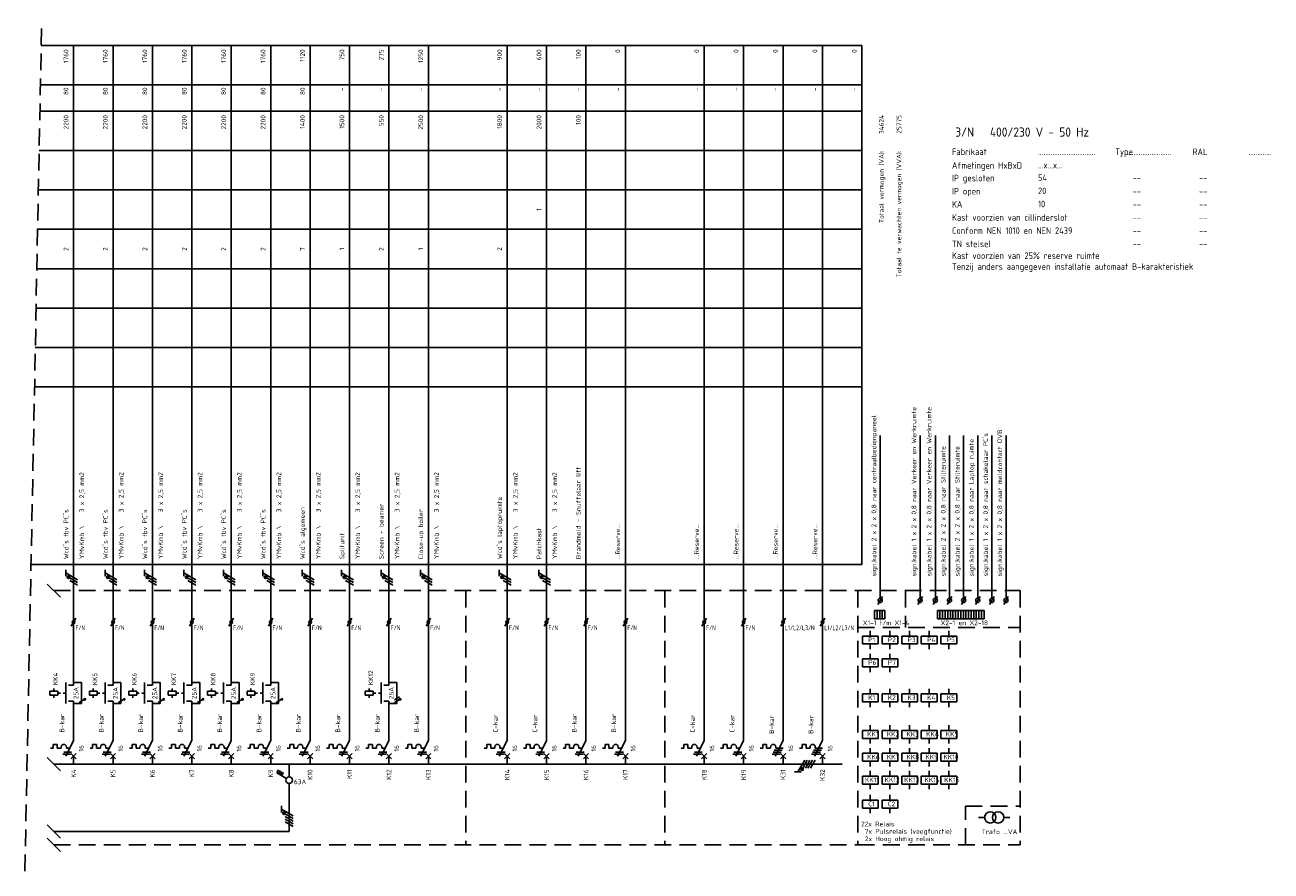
# Model space of a CAD drawing. Extents: x -1224 to 18134, y -20786 to 3554.
# Tile 53 of 88: x 5677 to 6151, y 43 to 365. Entities that reach past the tile are written whole.
import ezdxf
from ezdxf.enums import TextEntityAlignment as Align

# ---------------------------------------------------------------- set-up
doc = ezdxf.new("R2010")
doc.units = 0
doc.linetypes.add('HIDDEN', pattern=[9.525, 6.35, -3.175])
doc.linetypes.add('STABI11', pattern=[2, 1, -1])
doc.layers.get('0').update_dxf_attribs({"linetype": 'CONTINUOUS'})
for name, color, linetype in [('BL$2----', 7, 'CONTINUOUS'), ('E-tekst', 2, 'CONTINUOUS'), ('EL$1----', 3, 'CONTINUOUS'), ('EL$1----_-1LK-A1', 3, 'CONTINUOUS'), ('EL$1----_1LK-A08', 3, 'CONTINUOUS'), ('EL$1----_2LK-A02', 3, 'CONTINUOUS'), ('EL$1----_2LK-A03', 3, 'CONTINUOUS'), ('EL$1----_2LK-A04', 3, 'CONTINUOUS'), ('EL$1----_2LK-A05', 3, 'CONTINUOUS'), ('EL$1----_2LK-A06', 3, 'CONTINUOUS'), ('EL$1----_2LK-A07', 3, 'CONTINUOUS'), ('EL$1----_BGLK-A02', 3, 'CONTINUOUS'), ('EL$1----_BGLK-A04', 3, 'CONTINUOUS'), ('EL$1----_BGLK-A05', 3, 'CONTINUOUS'), ('EL$1----_BGLK-A2', 3, 'CONTINUOUS'), ('EM6150--_MATEN', 2, 'CONTINUOUS'), ('kast', 1, 'CONTINUOUS')]:
    doc.layers.add(name, color=color, linetype=linetype)
doc.styles.add('2_5', font='ISO.shx', dxfattribs={"height": 2.5})
doc.styles.add('3_5', font='ISO.shx', dxfattribs={"height": 3.5})
doc.styles.add('BURO-018', font='ISO.shx', dxfattribs={"height": 1.8})
doc.styles.get("Standard").update_dxf_attribs({"font": 'iso.shx'})

# ---------------------------------------------------------------- blocks, each defined once
blk = doc.blocks.new('HL3')
at = {"color": 0, "linetype": 'Continuous'}
for p, q in [((-3, 6.98), (-3, 4.48)), ((-3, 5.73), (1.5, 3.13)), ((1.5, 2.13), (-1.5, 3.87)), ((1.5, 1.13), (-1.5, 2.87)), ((1.5, 0.13), (-1.5, 1.87)), ((1.5, -0.87), (-1.5, 0.87))]:
    blk.add_line(p, q, dxfattribs=at)
at = {"color": 0, "linetype": 'Continuous', "const_width": 0.5}
blk.add_lwpolyline([(-1.68, 4.12, 1), (-2.18, 4.12, 1)], format="xyb", close=True, dxfattribs=at)
at = {"color": 0, "linetype": 'Continuous'}
blk.add_circle((-1.93, 4.12), 0.5, dxfattribs=at)
blk = doc.blocks.new('L1')
at = {"color": 0, "linetype": 'Continuous'}
for p, q in [((-3, 73.98), (-3, 71.48)), ((-3, 72.73), (1.5, 70.13)), ((1.5, 69.13), (-1.5, 70.87)), ((1.5, 68.13), (-1.5, 69.87))]:
    blk.add_line(p, q, dxfattribs=at)
at = {"color": 0, "linetype": 'Continuous', "const_width": 0.5}
blk.add_lwpolyline([(-1.68, 71.12, 1), (-2.18, 71.12, 1)], format="xyb", close=True, dxfattribs=at)
at = {"color": 0, "linetype": 'Continuous'}
blk.add_circle((-1.93, 71.12), 0.5, dxfattribs=at)
blk = doc.blocks.new('00P')
at = {"color": 0, "linetype": 'Continuous'}
for p, q in [((0, 31), (3, 31)), ((3, 31), (3, 23)), ((3, 23), (0, 23))]:
    blk.add_line(p, q, dxfattribs=at)
blk = doc.blocks.new('B26')
at = {"color": 0, "linetype": 'Continuous'}
for p, q in [((0, 9), (0, 21)), ((-7.75, 6), (-8.75, 6)), ((-7.75, 7.5), (-7.75, 6)), ((-6.25, 7.5), (-7.75, 7.5)), ((-6.25, 6), (-6.25, 7.5)), ((-6.25, 6), (-4.75, 6)), ((-4.75, 6.5), (-4.75, 6)), ((0, 9), (-3, 3)), ((-2.75, 6.5), (-2.75, 6)), ((-2.75, 6), (-1.5, 6)), ((-4.125, 3.75), (-1.125, 3.75)), ((-3.75, 4.5), (-0.75, 4.5)), ((-1, 4), (1, 2)), ((-1, 2), (1, 4)), ((0, 0), (0, 3))]:
    blk.add_line(p, q, dxfattribs=at)
blk.add_arc((-3.75, 6.5), 1, 0, 180, dxfattribs=at)
at = {"color": 1, "style": 'BURO-018'}
blk.add_attdef('E_VRIJ1', (-3.548, 12), '', height=1.8, rotation=90, dxfattribs=at)
at = {"color": 1, "linetype": 'Continuous', "style": 'BURO-018'}
blk.add_attdef('E_IIA', text='', height=1.8, rotation=90, dxfattribs=at).set_placement((2, 6), align=Align.TOP_CENTER)
blk = doc.blocks.new('M2')
at = {"color": 0, "linetype": 'Continuous'}
for p, q in [((-7.5, 27.75), (-7.5, 28.75)), ((-3, 23), (-3, 31)), ((-2, 30), (0, 30)), ((0, 30), (0, 33)), ((-6, 27.75), (-9, 27.75)), ((-9, 27.75), (-9, 26.25)), ((-9, 26.25), (-6, 26.25)), ((-7.5, 26.25), (-7.5, 25.25)), ((-6, 26.25), (-6, 27.75)), ((-6, 27.25), (-6, 27.25)), ((-2, 24), (0, 24)), ((0, 21), (0, 24))]:
    blk.add_line(p, q, dxfattribs=at)
at = {"color": 0, "linetype": 'STABI11'}
blk.add_line((-6, 27), (-3, 27), dxfattribs=at)
at = {"color": 1, "linetype": 'Continuous', "style": 'BURO-018'}
blk.add_attdef('E_VRIJ1', (-6, 30), '', height=1.8, rotation=90, dxfattribs=at)
blk.add_attdef('E_IMS', text='', height=1.8, rotation=90, dxfattribs=at).set_placement((0, 27), align=Align.TOP_CENTER)
blk = doc.blocks.new('b1s')
at = {"color": 0, "linetype": 'Continuous'}
blk.add_line((0, 33), (0, 54), dxfattribs=at)
blk = doc.blocks.new('m1s')
at = {"color": 0, "linetype": 'Continuous'}
blk.add_line((0, 54), (0, 66), dxfattribs=at)
blk = doc.blocks.new('m1')
at = {"color": 0, "linetype": 'Continuous'}
blk.add_line((0, 21), (0, 33), dxfattribs=at)
blk = doc.blocks.new('B28')
at = {"color": 0, "linetype": 'Continuous'}
for p, q in [((0, 9), (0, 21)), ((-7.75, 6), (-8.75, 6)), ((-6.25, 7.5), (-7.75, 7.5)), ((-7.75, 7.5), (-7.75, 6)), ((-6.25, 6), (-6.25, 7.5)), ((-6.25, 6), (-4.75, 6)), ((-4.75, 6.5), (-4.75, 6)), ((-4.75, 6.5), (-4.75, 6)), ((-3.38, 5.25), (-0.38, 5.25)), ((0, 9), (-3, 3)), ((-2.75, 6.5), (-2.75, 6)), ((-2.75, 6), (0, 6)), ((-4.12, 3.75), (-1.12, 3.75)), ((-3.75, 4.5), (-0.75, 4.5)), ((-1, 4), (1, 2)), ((-1, 2), (1, 4)), ((0, 0), (0, 3))]:
    blk.add_line(p, q, dxfattribs=at)
blk.add_arc((-3.75, 6.5), 1, 0, 180, dxfattribs=at)
at = {"color": 1, "style": 'BURO-018'}
blk.add_attdef('E_VRIJ1', (-3.49, 11.47), '', height=1.8, rotation=90, dxfattribs=at)
at = {"color": 1, "linetype": 'Continuous', "style": 'BURO-018'}
blk.add_attdef('E_IIA', text='', height=1.8, rotation=90, dxfattribs=at).set_placement((2, 6), align=Align.TOP_CENTER)
blk = doc.blocks.new('0302A1_')
at = {"color": 0, "linetype": 'Continuous'}
blk.add_line((-0.87, -1.5), (0.87, 1.5), dxfattribs=at)
at = {"color": 0, "const_width": 0.5}
blk.add_lwpolyline([(-0.25, 0, 1), (0.25, 0, 1)], format="xyb", close=True, dxfattribs=at)
at = {"color": 0, "linetype": 'Continuous'}
blk.add_circle((0, 0), 0.5, dxfattribs=at)
blk = doc.blocks.new('1P')
at = {"color": 0, "linetype": 'Continuous'}
blk.add_line((1.5, 0.87), (-1.5, -0.87), dxfattribs=at)

msp = doc.modelspace()

# ---------------------------------------------------------------- linework, layer by layer
at = {"layer": 'BL$2----', "color": 3}
for p, q in [((5905.04, 102.39), (5905.04, 119.25)), ((5860.04, 116.7), (5860.04, 103.11)), ((5875.04, 103.47), (5875.04, 118.53)), ((5890.04, 116.7), (5890.04, 102.15))]:
    msp.add_line(p, q, dxfattribs=at)
at = {"layer": 'EL$1----', "linetype": 'HIDDEN'}
msp.add_line((5676.51, 42.99), (5682.89, 364.99), dxfattribs=at)
at = {"layer": 'EL$1----'}
for p, q in [((5690.08, 147.17), (5685.01, 152.23)), ((5690.08, 81.17), (5685.01, 86.23)), ((6039.47, 63.41), (6041.76, 63.41)), ((6049.06, 63.36), (6051.35, 63.36)), ((5690.08, 55.47), (5685.01, 60.54)), ((5687.54, 58.01), (5777.1, 58.01)), ((5690.08, 50.43), (5685.01, 55.5))]:
    msp.add_line(p, q, dxfattribs=at)
at = {"layer": 'EL$1----', "linetype": 'Continuous'}
for p, q in [((6001.14, 144.47), (6002.87, 147.47)), ((6016.35, 144.47), (6018.09, 147.47)), ((6022.14, 144.47), (6023.87, 147.47)), ((6027.52, 144.47), (6029.25, 147.47)), ((6032.89, 144.47), (6034.63, 147.47)), ((6038.27, 144.47), (6040, 147.47)), ((6043.65, 144.47), (6045.38, 147.47)), ((6049.02, 144.47), (6050.75, 147.47)), ((5772.35, 80.36), (5773.05, 81.57)), ((5772.96, 80.01), (5773.66, 81.22)), ((5773.57, 79.66), (5774.27, 80.87)), ((5777.1, 78.95), (5777.1, 83.7)), ((5776.02, 78.24), (5772.35, 80.36)), ((5774.17, 79.31), (5774.87, 80.52)), ((5777.1, 58.01), (5777.1, 76.28))]:
    msp.add_line(p, q, dxfattribs=at)
for centre, radius in [((6002.01, 145.97), 0.8), ((6017.22, 145.97), 0.8), ((6023.01, 145.97), 0.8), ((6028.38, 145.97), 0.8), ((6033.76, 145.97), 0.8), ((6039.14, 145.97), 0.8), ((6044.51, 145.97), 0.8), ((6049.89, 145.97), 0.8), ((5777.1, 77.62), 1.25)]:
    msp.add_circle(centre, radius, dxfattribs=at)
at = {"layer": 'EL$1----'}
for centre, radius in [((5699.31, 108.36), 0.283), ((5714.31, 108.36), 0.283), ((5729.31, 108.36), 0.283), ((5744.31, 108.36), 0.283), ((5759.31, 108.36), 0.283), ((5774.31, 108.36), 0.283), ((5819.31, 108.36), 0.283), ((6043.91, 63.41), 2.15), ((6046.91, 63.41), 2.15)]:
    msp.add_circle(centre, radius, dxfattribs=at)
at = {"layer": 'EL$1----_-1LK-A1', "color": 1, "linetype": 'HIDDEN'}
for p, q in [((5993.54, 135.68), (6055.27, 135.68)), ((5993.54, 52.97), (6055.27, 52.97)), ((5993.54, 52.97), (6055.27, 52.97))]:
    msp.add_line(p, q, dxfattribs=at)
at = {"layer": 'EL$1----_-1LK-A1', "linetype": 'Continuous'}
for p, q in [((5998.23, 132.41), (5998.23, 134.41)), ((6005.7, 132.41), (6005.7, 134.41)), ((6013.18, 132.41), (6013.18, 134.41)), ((6020.65, 132.41), (6020.65, 134.41)), ((6028.12, 132.41), (6028.12, 134.41)), ((6001.23, 132.41), (5995.23, 132.41)), ((5995.23, 132.41), (5995.23, 129.41)), ((5995.23, 129.41), (6001.23, 129.41)), ((5998.23, 129.41), (5998.23, 127.41)), ((6001.23, 129.41), (6001.23, 132.41)), ((6001.23, 131.41), (6001.23, 131.41)), ((6008.7, 132.41), (6002.7, 132.41)), ((6002.7, 132.41), (6002.7, 129.41)), ((6002.7, 129.41), (6008.7, 129.41)), ((6005.7, 129.41), (6005.7, 127.41)), ((6008.7, 129.41), (6008.7, 132.41)), ((6008.7, 131.41), (6008.7, 131.41)), ((6016.18, 132.41), (6010.18, 132.41)), ((6010.18, 132.41), (6010.18, 129.41)), ((6010.18, 129.41), (6016.18, 129.41)), ((6013.18, 129.41), (6013.18, 127.41)), ((6016.18, 129.41), (6016.18, 132.41)), ((6016.18, 131.41), (6016.18, 131.41)), ((6023.65, 132.41), (6017.65, 132.41)), ((6017.65, 132.41), (6017.65, 129.41)), ((6017.65, 129.41), (6023.65, 129.41)), ((6020.65, 129.41), (6020.65, 127.41)), ((6023.65, 129.41), (6023.65, 132.41)), ((6023.65, 131.41), (6023.65, 131.41)), ((6031.12, 132.41), (6025.12, 132.41)), ((6025.12, 132.41), (6025.12, 129.41)), ((6025.12, 129.41), (6031.12, 129.41)), ((6028.12, 129.41), (6028.12, 127.41)), ((6031.12, 129.41), (6031.12, 132.41)), ((6031.12, 131.41), (6031.12, 131.41)), ((6001.23, 123.72), (5995.23, 123.72)), ((5995.23, 123.72), (5995.23, 120.72)), ((5998.23, 123.72), (5998.23, 125.72)), ((6001.23, 120.72), (6001.23, 123.72)), ((6008.7, 123.72), (6002.7, 123.72)), ((6002.7, 123.72), (6002.7, 120.72)), ((6005.7, 123.72), (6005.7, 125.72)), ((6008.7, 120.72), (6008.7, 123.72)), ((5995.23, 120.72), (6001.23, 120.72)), ((5998.23, 120.72), (5998.23, 118.72)), ((6001.23, 122.72), (6001.23, 122.72)), ((6002.7, 120.72), (6008.7, 120.72)), ((6005.7, 120.72), (6005.7, 118.72)), ((6008.7, 122.72), (6008.7, 122.72)), ((6001.23, 110.39), (5995.23, 110.39)), ((5995.23, 110.39), (5995.23, 107.39)), ((5998.23, 110.39), (5998.23, 112.39)), ((6001.23, 107.39), (6001.23, 110.39)), ((6001.23, 109.39), (6001.23, 109.39)), ((6008.7, 110.39), (6002.7, 110.39)), ((6002.7, 110.39), (6002.7, 107.39)), ((6005.7, 110.39), (6005.7, 112.39)), ((6008.7, 107.39), (6008.7, 110.39)), ((6008.7, 109.39), (6008.7, 109.39)), ((6016.18, 110.39), (6010.18, 110.39)), ((6010.18, 110.39), (6010.18, 107.39)), ((6013.18, 110.39), (6013.18, 112.39)), ((6016.18, 107.39), (6016.18, 110.39)), ((6016.18, 109.39), (6016.18, 109.39)), ((6023.65, 110.39), (6017.65, 110.39)), ((6017.65, 110.39), (6017.65, 107.39)), ((6020.65, 110.39), (6020.65, 112.39)), ((6023.65, 107.39), (6023.65, 110.39)), ((6023.65, 109.39), (6023.65, 109.39)), ((6031.12, 110.39), (6025.12, 110.39)), ((6025.12, 110.39), (6025.12, 107.39)), ((6028.12, 110.39), (6028.12, 112.39)), ((6031.12, 107.39), (6031.12, 110.39)), ((6031.12, 109.39), (6031.12, 109.39)), ((5995.23, 107.39), (6001.23, 107.39)), ((5998.23, 107.39), (5998.23, 105.39)), ((6002.7, 107.39), (6008.7, 107.39)), ((6005.7, 107.39), (6005.7, 105.39)), ((6010.18, 107.39), (6016.18, 107.39)), ((6013.18, 107.39), (6013.18, 105.39)), ((6017.65, 107.39), (6023.65, 107.39)), ((6020.65, 107.39), (6020.65, 105.39)), ((6025.12, 107.39), (6031.12, 107.39)), ((6028.12, 107.39), (6028.12, 105.39)), ((6001.23, 96.49), (5995.23, 96.49)), ((5995.23, 96.49), (5995.23, 93.49)), ((5998.23, 96.49), (5998.23, 98.49)), ((6001.23, 93.49), (6001.23, 96.49)), ((6001.23, 95.49), (6001.23, 95.49)), ((6008.7, 96.49), (6002.7, 96.49)), ((6002.7, 96.49), (6002.7, 93.49)), ((6005.7, 96.49), (6005.7, 98.49)), ((6008.7, 93.49), (6008.7, 96.49)), ((6008.7, 95.49), (6008.7, 95.49)), ((6016.18, 96.49), (6010.18, 96.49)), ((6010.18, 96.49), (6010.18, 93.49)), ((6013.18, 96.49), (6013.18, 98.49)), ((6016.18, 93.49), (6016.18, 96.49)), ((6016.18, 95.49), (6016.18, 95.49)), ((6023.65, 96.49), (6017.65, 96.49)), ((6017.65, 96.49), (6017.65, 93.49)), ((6020.65, 96.49), (6020.65, 98.49)), ((6023.65, 93.49), (6023.65, 96.49)), ((6023.65, 95.49), (6023.65, 95.49)), ((6031.12, 96.49), (6025.12, 96.49)), ((6025.12, 96.49), (6025.12, 93.49)), ((6028.12, 96.49), (6028.12, 98.49)), ((6031.12, 93.49), (6031.12, 96.49)), ((6031.12, 95.49), (6031.12, 95.49)), ((5995.23, 93.49), (6001.23, 93.49)), ((5998.23, 93.49), (5998.23, 91.49)), ((6002.7, 93.49), (6008.7, 93.49)), ((6005.7, 93.49), (6005.7, 91.49)), ((6010.18, 93.49), (6016.18, 93.49)), ((6013.18, 93.49), (6013.18, 91.49)), ((6017.65, 93.49), (6023.65, 93.49)), ((6020.65, 93.49), (6020.65, 91.49)), ((6025.12, 93.49), (6031.12, 93.49)), ((6028.12, 93.49), (6028.12, 91.49)), ((6001.23, 87.8), (5995.23, 87.8)), ((5995.23, 87.8), (5995.23, 84.8)), ((5998.23, 87.8), (5998.23, 89.8)), ((6001.23, 84.8), (6001.23, 87.8)), ((6001.23, 86.8), (6001.23, 86.8)), ((6008.7, 87.8), (6002.7, 87.8)), ((6002.7, 87.8), (6002.7, 84.8)), ((6005.7, 87.8), (6005.7, 89.8)), ((6008.7, 84.8), (6008.7, 87.8)), ((6008.7, 86.8), (6008.7, 86.8)), ((6016.18, 87.8), (6010.18, 87.8)), ((6010.18, 87.8), (6010.18, 84.8)), ((6013.18, 87.8), (6013.18, 89.8)), ((6016.18, 84.8), (6016.18, 87.8)), ((6016.18, 86.8), (6016.18, 86.8)), ((6023.65, 87.8), (6017.65, 87.8)), ((6017.65, 87.8), (6017.65, 84.8)), ((6020.65, 87.8), (6020.65, 89.8)), ((6023.65, 84.8), (6023.65, 87.8)), ((6023.65, 86.8), (6023.65, 86.8)), ((6031.12, 87.8), (6025.12, 87.8)), ((6025.12, 87.8), (6025.12, 84.8)), ((6028.12, 87.8), (6028.12, 89.8)), ((6031.12, 84.8), (6031.12, 87.8)), ((6031.12, 86.8), (6031.12, 86.8)), ((5995.23, 84.8), (6001.23, 84.8)), ((5998.23, 84.8), (5998.23, 82.8)), ((5998.23, 79.11), (5998.23, 81.11)), ((6002.7, 84.8), (6008.7, 84.8)), ((6005.7, 84.8), (6005.7, 82.8)), ((6005.7, 79.11), (6005.7, 81.11)), ((6010.18, 84.8), (6016.18, 84.8)), ((6013.18, 84.8), (6013.18, 82.8)), ((6013.18, 79.11), (6013.18, 81.11)), ((6017.65, 84.8), (6023.65, 84.8)), ((6020.65, 84.8), (6020.65, 82.8)), ((6020.65, 79.11), (6020.65, 81.11)), ((6025.12, 84.8), (6031.12, 84.8)), ((6028.12, 84.8), (6028.12, 82.8)), ((6028.12, 79.11), (6028.12, 81.11)), ((6001.23, 79.11), (5995.23, 79.11)), ((5995.23, 79.11), (5995.23, 76.11)), ((5995.23, 76.11), (6001.23, 76.11)), ((5998.23, 76.11), (5998.23, 74.11)), ((6001.23, 76.11), (6001.23, 79.11)), ((6001.23, 78.11), (6001.23, 78.11)), ((6008.7, 79.11), (6002.7, 79.11)), ((6002.7, 79.11), (6002.7, 76.11)), ((6002.7, 76.11), (6008.7, 76.11)), ((6005.7, 76.11), (6005.7, 74.11)), ((6008.7, 76.11), (6008.7, 79.11)), ((6008.7, 78.11), (6008.7, 78.11)), ((6016.18, 79.11), (6010.18, 79.11)), ((6010.18, 79.11), (6010.18, 76.11)), ((6010.18, 76.11), (6016.18, 76.11)), ((6013.18, 76.11), (6013.18, 74.11)), ((6016.18, 76.11), (6016.18, 79.11)), ((6016.18, 78.11), (6016.18, 78.11)), ((6023.65, 79.11), (6017.65, 79.11)), ((6017.65, 79.11), (6017.65, 76.11)), ((6017.65, 76.11), (6023.65, 76.11)), ((6020.65, 76.11), (6020.65, 74.11)), ((6023.65, 76.11), (6023.65, 79.11)), ((6023.65, 78.11), (6023.65, 78.11)), ((6031.12, 79.11), (6025.12, 79.11)), ((6025.12, 79.11), (6025.12, 76.11)), ((6025.12, 76.11), (6031.12, 76.11)), ((6028.12, 76.11), (6028.12, 74.11)), ((6031.12, 76.11), (6031.12, 79.11)), ((6031.12, 78.11), (6031.12, 78.11)), ((5998.23, 69.97), (5998.23, 71.97)), ((6005.7, 69.97), (6005.7, 71.97)), ((6001.23, 69.97), (5995.23, 69.97)), ((5995.23, 66.97), (5995.23, 69.97)), ((5995.23, 66.97), (6001.23, 66.97)), ((5998.23, 66.97), (5998.23, 64.97)), ((6001.23, 66.97), (6001.23, 69.97)), ((6001.23, 68.97), (6001.23, 68.97)), ((6008.7, 69.97), (6002.7, 69.97)), ((6002.7, 69.97), (6002.7, 66.97)), ((6002.7, 66.97), (6008.7, 66.97)), ((6005.7, 66.97), (6005.7, 64.97)), ((6008.7, 66.97), (6008.7, 69.97)), ((6008.7, 68.97), (6008.7, 68.97))]:
    msp.add_line(p, q, dxfattribs=at)
at = {"layer": 'EL$1----_1LK-A08'}
for p, q in [((6002.01, 146.77), (6002.01, 208.78)), ((6017.22, 146.77), (6017.22, 208.78)), ((6023.01, 146.77), (6023.01, 208.78)), ((6028.38, 146.77), (6028.38, 208.78)), ((6033.76, 146.77), (6033.76, 208.78)), ((6039.14, 146.77), (6039.14, 208.78)), ((6044.51, 146.77), (6044.51, 208.78)), ((6049.89, 146.77), (6049.89, 208.78)), ((5999.85, 142.16), (5999.85, 138.92)), ((5999.85, 142.16), (6000.83, 142.16)), ((5999.85, 138.92), (6000.83, 138.92)), ((6000.83, 142.16), (6000.83, 138.92)), ((6000.83, 142.16), (6000.83, 138.92)), ((6000.83, 142.16), (6001.82, 142.16)), ((6000.83, 138.92), (6001.82, 138.92)), ((6001.82, 142.16), (6001.82, 138.92)), ((6001.82, 142.16), (6001.82, 138.92)), ((6001.82, 142.16), (6002.81, 142.16)), ((6001.82, 138.92), (6002.81, 138.92)), ((6002.81, 142.16), (6002.81, 138.92)), ((6002.81, 142.16), (6002.81, 138.92)), ((6002.81, 142.16), (6003.8, 142.16)), ((6002.81, 138.92), (6003.8, 138.92)), ((6003.8, 142.16), (6003.8, 138.92)), ((6023.77, 142.16), (6023.77, 138.92)), ((6023.77, 142.16), (6024.76, 142.16)), ((6023.77, 138.92), (6024.76, 138.92)), ((6024.76, 142.16), (6024.76, 138.92)), ((6024.76, 142.16), (6024.76, 138.92)), ((6024.76, 142.16), (6025.75, 142.16)), ((6024.76, 138.92), (6025.75, 138.92)), ((6025.75, 142.16), (6025.75, 138.92)), ((6025.75, 142.16), (6025.75, 138.92)), ((6025.75, 142.16), (6026.74, 142.16)), ((6025.75, 138.92), (6026.74, 138.92)), ((6026.74, 142.16), (6026.74, 138.92)), ((6026.74, 142.16), (6026.74, 138.92)), ((6026.74, 142.16), (6027.72, 142.16)), ((6026.74, 138.92), (6027.72, 138.92)), ((6027.72, 142.16), (6027.72, 138.92)), ((6027.72, 142.16), (6027.72, 138.92)), ((6027.72, 142.16), (6028.71, 142.16)), ((6027.72, 138.92), (6028.71, 138.92)), ((6028.71, 142.16), (6028.71, 138.92)), ((6028.71, 142.16), (6028.71, 138.92)), ((6028.71, 142.16), (6029.7, 142.16)), ((6028.71, 138.92), (6029.7, 138.92)), ((6029.7, 142.16), (6029.7, 138.92)), ((6029.7, 142.16), (6029.7, 138.92)), ((6029.7, 142.16), (6030.69, 142.16)), ((6029.7, 138.92), (6030.69, 138.92)), ((6030.69, 142.16), (6030.69, 138.92)), ((6030.69, 142.16), (6030.69, 138.92)), ((6030.69, 142.16), (6031.68, 142.16)), ((6030.69, 138.92), (6031.68, 138.92)), ((6031.68, 142.16), (6031.68, 138.92)), ((6031.68, 142.16), (6031.68, 138.92)), ((6031.68, 142.16), (6032.66, 142.16)), ((6031.68, 138.92), (6032.66, 138.92)), ((6032.66, 142.16), (6032.66, 138.92)), ((6032.66, 142.16), (6032.66, 138.92)), ((6032.66, 142.16), (6033.65, 142.16)), ((6032.66, 138.92), (6033.65, 138.92)), ((6033.65, 142.16), (6033.65, 138.92)), ((6033.65, 142.16), (6033.65, 138.92)), ((6033.65, 142.16), (6033.65, 138.92)), ((6033.65, 142.16), (6034.64, 142.16)), ((6033.65, 138.92), (6034.64, 138.92)), ((6034.64, 142.16), (6034.64, 138.92)), ((6034.64, 142.16), (6034.64, 138.92)), ((6034.64, 142.16), (6035.63, 142.16)), ((6034.64, 138.92), (6035.63, 138.92)), ((6035.63, 142.16), (6035.63, 138.92)), ((6035.63, 142.16), (6035.63, 138.92)), ((6035.63, 142.16), (6036.62, 142.16)), ((6035.63, 138.92), (6036.62, 138.92)), ((6036.62, 142.16), (6036.62, 138.92)), ((6036.62, 142.16), (6036.62, 138.92)), ((6036.62, 142.16), (6037.6, 142.16)), ((6036.62, 138.92), (6037.6, 138.92)), ((6037.6, 142.16), (6037.6, 138.92)), ((6037.6, 142.16), (6037.6, 138.92)), ((6037.6, 142.16), (6038.59, 142.16)), ((6037.6, 138.92), (6038.59, 138.92)), ((6038.59, 142.16), (6038.59, 138.92)), ((6038.59, 142.16), (6038.59, 138.92)), ((6038.59, 142.16), (6039.58, 142.16)), ((6038.59, 138.92), (6039.58, 138.92)), ((6039.58, 142.16), (6039.58, 138.92)), ((6039.58, 142.16), (6039.58, 138.92)), ((6039.58, 142.16), (6040.57, 142.16)), ((6039.58, 138.92), (6040.57, 138.92)), ((6040.57, 142.16), (6040.57, 138.92)), ((6040.57, 142.16), (6040.57, 138.92)), ((6040.57, 142.16), (6041.55, 142.16)), ((6040.57, 138.92), (6041.55, 138.92)), ((6041.55, 142.16), (6041.55, 138.92)), ((6041.55, 142.16), (6041.55, 138.92))]:
    msp.add_line(p, q, dxfattribs=at)
at = {"layer": 'EL$1----_2LK-A02', "color": 1}
for p, q in [((5682.73, 357.2), (5995.04, 357.2)), ((5995.04, 159.7), (5995.04, 357.2)), ((5682.43, 342.2), (5995.04, 342.2)), ((5682.24, 332.2), (5995.04, 332.2)), ((5681.94, 317.2), (5995.04, 317.2)), ((5681.64, 302.2), (5995.04, 302.2)), ((5681.35, 287.2), (5995.04, 287.2)), ((5681.05, 272.2), (5995.04, 272.2)), ((5680.75, 257.2), (5995.04, 257.2)), ((5680.45, 242.2), (5995.04, 242.2)), ((5680.16, 227.2), (5995.04, 227.2)), ((5678.82, 159.7), (5995.04, 159.7))]:
    msp.add_line(p, q, dxfattribs=at)
at = {"layer": 'EL$1----_2LK-A02'}
for p, q in [((5695.04, 149.7), (5695.04, 357.2)), ((5710.04, 149.7), (5710.04, 357.2)), ((5725.04, 149.7), (5725.04, 357.2)), ((5740.04, 149.7), (5740.04, 357.2)), ((5755.04, 149.7), (5755.04, 357.2)), ((5770.04, 149.7), (5770.04, 357.2)), ((5785.04, 149.7), (5785.04, 357.2)), ((5800.04, 149.7), (5800.04, 357.2)), ((5815.04, 149.7), (5815.04, 357.2)), ((5830.04, 149.7), (5830.04, 357.2)), ((5860.04, 149.7), (5860.04, 357.2)), ((5875.04, 149.7), (5875.04, 357.2)), ((5890.04, 149.7), (5890.04, 357.2)), ((5905.04, 149.7), (5905.04, 357.2)), ((5935.04, 149.7), (5935.04, 357.2)), ((5950.04, 149.7), (5950.04, 357.2)), ((5965.04, 149.7), (5965.04, 357.2)), ((5980.04, 149.7), (5980.04, 357.2))]:
    msp.add_line(p, q, dxfattribs=at)
at = {"layer": 'EL$1----_2LK-A02', "color": 1, "linetype": 'HIDDEN'}
for p, q in [((5687.54, 149.7), (6055.27, 149.7)), ((5993.54, 149.7), (5993.54, 52.97))]:
    msp.add_line(p, q, dxfattribs=at)
at = {"layer": 'EL$1----_2LK-A02'}
for points in [[(5702.54, 83.7, 0.7, 0.7, 0), (5687.54, 83.7, 0.7, 0.7, 0)], [(5717.54, 83.7, 0.7, 0.7, 0), (5702.54, 83.7, 0.7, 0.7, 0)], [(5732.54, 83.7, 0.7, 0.7, 0), (5717.54, 83.7, 0.7, 0.7, 0)], [(5747.54, 83.7, 0.7, 0.7, 0), (5732.54, 83.7, 0.7, 0.7, 0)], [(5762.54, 83.7, 0.7, 0.7, 0), (5747.54, 83.7, 0.7, 0.7, 0)], [(5777.54, 83.7, 0.7, 0.7, 0), (5762.54, 83.7, 0.7, 0.7, 0)], [(5792.54, 83.7, 0.7, 0.7, 0), (5777.54, 83.7, 0.7, 0.7, 0)], [(5807.54, 83.7, 0.7, 0.7, 0), (5792.54, 83.7, 0.7, 0.7, 0)], [(5822.54, 83.7, 0.7, 0.7, 0), (5807.54, 83.7, 0.7, 0.7, 0)], [(5837.54, 83.7, 0.7, 0.7, 0), (5822.54, 83.7, 0.7, 0.7, 0)], [(5852.54, 83.7, 0.7, 0.7, 0), (5837.54, 83.7, 0.7, 0.7, 0)], [(5867.54, 83.7, 0.7, 0.7, 0), (5852.54, 83.7, 0.7, 0.7, 0)], [(5882.54, 83.7, 0.7, 0.7, 0), (5867.54, 83.7, 0.7, 0.7, 0)], [(5897.54, 83.7, 0.7, 0.7, 0), (5882.54, 83.7, 0.7, 0.7, 0)], [(5912.54, 83.7, 0.7, 0.7, 0), (5897.54, 83.7, 0.7, 0.7, 0)], [(5927.54, 83.7, 0.7, 0.7, 0), (5912.54, 83.7, 0.7, 0.7, 0)], [(5942.54, 83.7, 0.7, 0.7, 0), (5927.54, 83.7, 0.7, 0.7, 0)], [(5957.54, 83.7, 0.7, 0.7, 0), (5942.54, 83.7, 0.7, 0.7, 0)], [(5972.54, 83.7, 0.7, 0.7, 0), (5957.54, 83.7, 0.7, 0.7, 0)], [(5987.54, 83.7, 0.7, 0.7, 0), (5972.54, 83.7, 0.7, 0.7, 0)]]:
    msp.add_lwpolyline(points, format="xyseb", dxfattribs=at)
at = {"layer": 'EL$1----_2LK-A03', "color": 1, "linetype": 'HIDDEN'}
msp.add_line((5993.54, 149.7), (5993.54, 52.97), dxfattribs=at)
at = {"layer": 'EL$1----_2LK-A04', "color": 1, "linetype": 'HIDDEN'}
msp.add_line((5993.54, 149.7), (5993.54, 52.97), dxfattribs=at)
at = {"layer": 'EL$1----_2LK-A05', "color": 1, "linetype": 'HIDDEN'}
msp.add_line((5993.54, 149.7), (5993.54, 52.97), dxfattribs=at)
at = {"layer": 'EL$1----_2LK-A06', "color": 1, "linetype": 'HIDDEN'}
msp.add_line((5993.54, 149.7), (5993.54, 52.97), dxfattribs=at)
at = {"layer": 'EL$1----_2LK-A07', "color": 1, "linetype": 'HIDDEN'}
msp.add_line((5993.54, 149.7), (5993.54, 52.97), dxfattribs=at)
at = {"layer": 'EL$1----_BGLK-A02', "color": 1, "linetype": 'HIDDEN'}
for p, q in [((5844.33, 149.7), (5844.33, 52.97)), ((5920.09, 149.7), (5920.09, 52.97)), ((5993.54, 149.7), (5993.54, 52.97))]:
    msp.add_line(p, q, dxfattribs=at)
at = {"layer": 'EL$1----_BGLK-A04', "color": 1, "linetype": 'HIDDEN'}
msp.add_line((5993.54, 149.7), (5993.54, 52.97), dxfattribs=at)
at = {"layer": 'EL$1----_BGLK-A05', "color": 1, "linetype": 'HIDDEN'}
msp.add_line((5993.54, 149.7), (5993.54, 52.97), dxfattribs=at)
at = {"layer": 'EL$1----_BGLK-A2', "color": 1, "linetype": 'HIDDEN'}
for p, q in [((6011.62, 149.7), (6011.62, 135.68)), ((6055.27, 149.7), (6055.27, 52.97)), ((6034.52, 52.97), (6034.52, 67.71)), ((6034.52, 67.71), (6055.27, 67.71))]:
    msp.add_line(p, q, dxfattribs=at)
at = {"layer": 'kast', "color": 1, "linetype": 'HIDDEN'}
msp.add_line((5687.54, 52.97), (5993.54, 52.97), dxfattribs=at)

# ---------------------------------------------------------------- block references
at = {"layer": 'EL$1----'}
for name, p in [('L1', (5695.04, 83.7)), ('L1', (5710.04, 83.7)), ('L1', (5725.04, 83.7)), ('L1', (5740.04, 83.7)), ('L1', (5755.04, 83.7)), ('L1', (5770.04, 83.7)), ('L1', (5785.04, 83.7)), ('L1', (5800.04, 83.7)), ('L1', (5815.04, 83.7)), ('L1', (5830.04, 83.7)), ('L1', (5860.04, 83.7)), ('L1', (5875.04, 83.7)), ('0302A1_', (5695.04, 137.7)), ('0302A1_', (5710.04, 137.7)), ('0302A1_', (5725.04, 137.7)), ('0302A1_', (5740.04, 137.7)), ('0302A1_', (5755.04, 137.7)), ('0302A1_', (5770.04, 137.7)), ('0302A1_', (5785.04, 137.7)), ('0302A1_', (5800.04, 137.7)), ('0302A1_', (5815.04, 137.7)), ('0302A1_', (5830.04, 137.7)), ('0302A1_', (5860.04, 137.7)), ('0302A1_', (5875.04, 137.7)), ('0302A1_', (5890.04, 137.7)), ('0302A1_', (5905.04, 137.7)), ('0302A1_', (5935.04, 137.7)), ('0302A1_', (5950.04, 137.7)), ('0302A1_', (5965.04, 137.7)), ('0302A1_', (5980.04, 137.7)), ('00P', (5695.04, 83.7)), ('00P', (5710.04, 83.7)), ('00P', (5725.04, 83.7)), ('00P', (5740.04, 83.7)), ('00P', (5755.04, 83.7)), ('00P', (5770.04, 83.7)), ('00P', (5815.04, 83.7)), ('HL3', (5777.1, 60.85))]:
    msp.add_blockref(name, p, dxfattribs=at)
at = {"layer": 'EL$1----', "xscale": 0.6399999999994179, "yscale": 0.6399999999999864, "zscale": 0.6400000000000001}
for p in [(5818.12, 108.71), (5698.12, 107.67), (5713.12, 107.67), (5728.12, 107.67), (5743.12, 107.67), (5758.12, 107.67), (5773.12, 107.67), (5818.12, 107.67)]:
    msp.add_blockref('1P', p, dxfattribs=at)
at = {"layer": 'EL$1----', "color": 1, "rotation": 90}
msp.add_blockref('HL3', (5976.39, 83.7), dxfattribs=at)
at = {"layer": 'EL$1----_2LK-A02'}
for name, p in [('m1s', (5695.04, 83.7)), ('m1s', (5710.04, 83.7)), ('m1s', (5725.04, 83.7)), ('m1s', (5740.04, 83.7)), ('m1s', (5755.04, 83.7)), ('m1s', (5770.04, 83.7)), ('m1s', (5785.04, 83.7)), ('m1s', (5800.04, 83.7)), ('m1s', (5815.04, 83.7)), ('m1s', (5830.04, 83.7)), ('m1s', (5860.04, 83.7)), ('m1s', (5875.04, 83.7)), ('m1s', (5890.04, 83.7)), ('m1s', (5905.04, 83.7)), ('m1s', (5935.04, 83.7)), ('m1s', (5950.04, 83.7)), ('m1s', (5965.04, 83.7)), ('m1s', (5980.04, 83.7)), ('b1s', (5695.04, 83.7)), ('b1s', (5710.04, 83.7)), ('b1s', (5725.04, 83.7)), ('b1s', (5740.04, 83.7)), ('b1s', (5755.04, 83.7)), ('b1s', (5770.04, 83.7)), ('b1s', (5785.04, 83.7)), ('b1s', (5800.04, 83.7)), ('b1s', (5815.04, 83.7)), ('b1s', (5830.04, 83.7)), ('b1s', (5860.04, 83.7)), ('b1s', (5875.04, 83.7)), ('b1s', (5890.04, 83.7)), ('b1s', (5905.04, 83.7)), ('b1s', (5935.04, 83.7)), ('b1s', (5950.04, 83.7)), ('b1s', (5965.04, 83.7)), ('b1s', (5980.04, 83.7)), ('m1', (5785.04, 83.7)), ('m1', (5800.04, 83.7)), ('m1', (5830.04, 83.7)), ('m1', (5935.04, 83.7)), ('m1', (5950.04, 83.7)), ('m1', (5965.04, 83.7)), ('m1', (5980.04, 83.7))]:
    msp.add_blockref(name, p, dxfattribs=at)
for name, p, values in [('M2', (5815.04, 83.7), {'E_IMS': '25A', 'E_VRIJ1': 'KK12'}), ('M2', (5695.04, 83.7), {'E_IMS': '25A', 'E_VRIJ1': 'KK4'}), ('M2', (5710.04, 83.7), {'E_IMS': '25A', 'E_VRIJ1': 'KK5'}), ('M2', (5725.04, 83.7), {'E_IMS': '25A', 'E_VRIJ1': 'KK6'}), ('M2', (5740.04, 83.7), {'E_IMS': '25A', 'E_VRIJ1': 'KK7'}), ('M2', (5755.04, 83.7), {'E_IMS': '25A', 'E_VRIJ1': 'KK8'}), ('M2', (5770.04, 83.7), {'E_IMS': '25A', 'E_VRIJ1': 'KK9'}), ('B26', (5695.04, 83.7), {'E_IIA': '16', 'E_VRIJ1': 'B-kar'}), ('B26', (5710.04, 83.7), {'E_IIA': '16', 'E_VRIJ1': 'B-kar'}), ('B26', (5725.04, 83.7), {'E_IIA': '16', 'E_VRIJ1': 'B-kar'}), ('B26', (5740.04, 83.7), {'E_IIA': '16', 'E_VRIJ1': 'B-kar'}), ('B26', (5755.04, 83.7), {'E_IIA': '16', 'E_VRIJ1': 'B-kar'}), ('B26', (5770.04, 83.7), {'E_IIA': '16', 'E_VRIJ1': 'B-kar'}), ('B26', (5785.04, 83.7), {'E_IIA': '16', 'E_VRIJ1': 'B-kar'}), ('B26', (5800.04, 83.7), {'E_IIA': '16', 'E_VRIJ1': 'B-kar'}), ('B26', (5815.04, 83.7), {'E_IIA': '16', 'E_VRIJ1': 'B-kar'}), ('B26', (5830.04, 83.7), {'E_IIA': '16', 'E_VRIJ1': 'B-kar'}), ('B26', (5860.04, 83.7), {'E_IIA': '16', 'E_VRIJ1': 'C-kar'}), ('B26', (5875.04, 83.7), {'E_IIA': '16', 'E_VRIJ1': 'C-kar'}), ('B26', (5890.04, 83.7), {'E_IIA': '16', 'E_VRIJ1': 'B-kar'}), ('B26', (5905.04, 83.7), {'E_IIA': '16', 'E_VRIJ1': 'B-kar'}), ('B26', (5935.04, 83.7), {'E_IIA': '16', 'E_VRIJ1': 'C-kar'}), ('B26', (5950.04, 83.7), {'E_IIA': '16', 'E_VRIJ1': 'C-kar'}), ('B28', (5965.04, 83.7), {'E_IIA': '16', 'E_VRIJ1': 'B-kar'}), ('B28', (5980.04, 83.7), {'E_IIA': '16', 'E_VRIJ1': 'B-kar'})]:
    msp.add_blockref(name, p, dxfattribs=at).add_auto_attribs(values)

# ---------------------------------------------------------------- texts
at = {"layer": 'E-tekst', "color": 1, "width": 0.8}
for s, p in [('F/N', (5695.75, 134.66)), ('F/N', (5710.75, 134.66)), ('F/N', (5725.75, 134.66)), ('F/N', (5740.75, 134.66)), ('F/N', (5755.75, 134.66)), ('F/N', (5770.75, 134.66)), ('F/N', (5785.75, 134.66)), ('F/N', (5800.75, 134.66)), ('F/N', (5815.75, 134.66)), ('F/N', (5830.75, 134.66)), ('F/N', (5860.75, 134.66)), ('F/N', (5875.75, 134.66)), ('F/N', (5890.75, 134.66)), ('F/N', (5905.75, 134.66)), ('F/N', (5935.75, 134.66)), ('F/N', (5950.75, 134.66)), ('L1/L2/L3/N', (5965.75, 134.66)), ('L1/L2/L3/N', (5980.75, 134.66))]:
    msp.add_text(s, height=1.8, dxfattribs=at).set_placement(p)
at = {"layer": 'EL$1----', "color": 1, "style": 'BURO-018'}
msp.add_text('63A', height=1.8, dxfattribs=at).set_placement((5781.23, 77.84), align=Align.TOP_CENTER)
at = {"layer": 'EL$1----_-1LK-A1', "color": 1, "style": 'BURO-018'}
for s, p in [('sign.kabel 2 x 2 x 0,8 naar centraalbedienpaneel', (6000.5, 155.14)), ('sign.kabel 1 x 2 x 0,8 naar Verkeer en Werkruimte', (6015.72, 155.14)), ('sign.kabel 1 x 2 x 0,8 naar Verkeer en Werkruimte', (6021.51, 155.14)), ('sign.kabel 1 x 2 x 0,8 naar meldcontact OVB', (6048.39, 155.14)), ('sign.kabel 1 x 2 x 0,8 naar Laptop ruimte', (6037.63, 155.14)), ("sign.kabel 1 x 2 x 0,8 naar schakelaar PC's", (6043.01, 155.14)), ('sign.kabel 2 x 2 x 0,8 naar Stilteruimte', (6026.88, 155.14)), ('sign.kabel 2 x 2 x 0,8 naar Stilteruimte', (6032.26, 155.14))]:
    msp.add_text(s, height=1.8, rotation=90, dxfattribs=at).set_placement(p)
at = {"layer": 'EL$1----_-1LK-A1', "color": 1, "linetype": 'Continuous', "style": 'BURO-018'}
for s, p in [('X1-1 t/m X1-4', (5995.41, 136.56)), ('X2-1 en X2-18', (6025, 136.56)), ('P1', (5997.46, 130.11)), ('P2', (6004.93, 130.11)), ('P3', (6012.4, 130.11)), ('P4', (6019.88, 130.11)), ('P5', (6027.35, 130.11)), ('P6', (5997.46, 121.42)), ('P7', (6004.93, 121.42)), ('K1', (5997.46, 108.1)), ('K2', (6004.93, 108.1)), ('K3', (6012.4, 108.1)), ('K4', (6019.88, 108.1)), ('K5', (6027.35, 108.1)), ('KK1', (5997.07, 94.19)), ('KK2', (6004.55, 94.19)), ('KK3', (6012.02, 94.19)), ('KK4', (6019.49, 94.19)), ('KK5', (6026.97, 94.19)), ('KK6', (5997.07, 85.5)), ('KK7', (6004.55, 85.5)), ('KK8', (6012.02, 85.5)), ('KK9', (6019.23, 85.5)), ('KK10', (6026.1, 85.5)), ('KK11', (5996.21, 76.81)), ('KK12', (6003.68, 76.81)), ('KK13', (6011.15, 76.81)), ('KK14', (6018.87, 76.81)), ('KK15', (6026.35, 76.81)), ('C1', (5997.46, 67.67)), ('C2', (6004.93, 67.67)), ('22x Relais', (5994.74, 60.01)), ('7x Pulsrelais (veegfunctie)', (5996.13, 57.2)), ('Trafo ...VA', (6040.66, 57.06)), ('2x Hoog ohmig relais', (5996.15, 54.37))]:
    msp.add_text(s, height=1.8, dxfattribs=at).set_placement(p)
at = {"layer": 'EL$1----_2LK-A02', "color": 1, "style": 'BURO-018'}
for s, p in [('1760', (5693.04, 355.7)), ('1760', (5708.04, 355.7)), ('1760', (5723.04, 355.7)), ('1760', (5738.04, 355.7)), ('1760', (5753.04, 355.7)), ('1760', (5768.04, 355.7)), ('1120', (5783.04, 355.7)), ('750', (5798.04, 355.7)), ('275', (5813.04, 355.7)), ('1250', (5828.04, 355.7)), ('900', (5858.04, 355.7)), ('600', (5873.04, 355.7)), ('100', (5888.04, 355.7)), ('0', (5903.04, 355.7)), ('0', (5933.04, 355.7)), ('0', (5948.04, 355.7)), ('0', (5963.04, 355.7)), ('0', (5978.04, 355.7)), ('0', (5993.04, 355.7)), ('80', (5693.04, 341.2)), ('80', (5708.04, 341.2)), ('80', (5723.04, 341.2)), ('80', (5738.04, 341.2)), ('80', (5753.04, 341.2)), ('80', (5768.04, 341.2)), ('80', (5783.04, 341.2)), ('-', (5798.04, 341.2)), ('-', (5813.04, 341.2)), ('-', (5828.04, 341.2)), ('-', (5858.04, 341.2)), ('-', (5873.04, 341.2)), ('-', (5888.04, 341.2)), ('-', (5903.04, 341.2)), ('-', (5933.04, 341.2)), ('-', (5948.04, 341.2)), ('-', (5963.04, 341.2)), ('-', (5978.04, 341.2)), ('-', (5993.04, 341.2)), ('2200', (5693.04, 330.7)), ('2200', (5708.04, 330.7)), ('2200', (5723.04, 330.7)), ('2200', (5738.04, 330.7)), ('2200', (5753.04, 330.7)), ('2200', (5768.04, 330.7)), ('1400', (5783.04, 330.7)), ('1500', (5798.04, 330.7)), ('550', (5813.04, 330.7)), ('2500', (5828.04, 330.7)), ('1800', (5858.04, 330.7)), ('2000', (5873.04, 330.7)), ('100', (5888.04, 330.7)), ('34624', (6003.38, 330.7)), ('25775', (6010.04, 330.7)), ('Totaal vermogen (VA):', (6003.38, 317.2)), ('Totaal te verwachten vermogen (VVA):', (6010.04, 317.2))]:
    msp.add_text(s, height=1.8, rotation=90, dxfattribs=at).set_placement(p, align=Align.RIGHT)
for s, p in [('1', (5873.04, 294.7)), ('2', (5693.04, 279.7)), ('2', (5708.04, 279.7)), ('2', (5723.04, 279.7)), ('2', (5738.04, 279.7)), ('2', (5753.04, 279.7)), ('2', (5768.04, 279.7)), ('7', (5783.04, 279.7)), ('1', (5798.04, 279.7)), ('2', (5813.04, 279.7)), ('1', (5828.04, 279.7)), ('2', (5858.04, 279.7))]:
    msp.add_text(s, height=1.8, rotation=90, dxfattribs=at).set_placement(p, align=Align.CENTER)
for s, p in [('Brandmeld - Snuffelaar lift', (5888.04, 161.7)), ('YMvKmb \\    3 x 2,5 mm2', (5699.04, 161.7)), ('YMvKmb \\    3 x 2,5 mm2', (5714.04, 161.7)), ('YMvKmb \\    3 x 2,5 mm2', (5729.04, 161.7)), ('YMvKmb \\    3 x 2,5 mm2', (5744.04, 161.7)), ('YMvKmb \\    3 x 2,5 mm2', (5759.04, 161.7)), ('YMvKmb \\    3 x 2,5 mm2', (5774.04, 161.7)), ('YMvKmb \\    3 x 2,5 mm2', (5789.04, 161.7)), ('YMvKmb \\    3 x 2,5 mm2', (5804.04, 161.7)), ('YMvKmb \\    3 x 2,5 mm2', (5819.04, 161.7)), ('YMvKmb \\    3 x 2,5 mm2', (5834.04, 161.7)), ('YMvKmb \\    3 x 2,5 mm2', (5864.04, 161.7)), ('YMvKmb \\    3 x 2,5 mm2', (5879.04, 161.7)), ('Wcd`s algemeen', (5783.04, 161.7)), ('Screen + beamer', (5813.04, 161.7)), ('Wcd`s laptopruimte', (5858.04, 161.7)), ('Wcd`s tbv PC`s', (5693.04, 161.7)), ('Wcd`s tbv PC`s', (5708.04, 161.7)), ('Wcd`s tbv PC`s', (5723.04, 161.7)), ('Wcd`s tbv PC`s', (5738.04, 161.7)), ('Wcd`s tbv PC`s', (5753.04, 161.7)), ('Wcd`s tbv PC`s', (5768.04, 161.7)), ('Close-up boiler', (5828.04, 161.7)), ('Splitunit', (5798.04, 161.7)), ('Patchkast', (5873.04, 161.7)), ('...Reserve...', (5903.04, 161.7)), ('...Reserve...', (5933.04, 161.7)), ('...Reserve...', (5948.04, 161.7)), ('...Reserve...', (5963.04, 161.7)), ('...Reserve...', (5978.04, 161.7))]:
    msp.add_text(s, height=1.8, rotation=90, dxfattribs=at).set_placement(p)
for s, p in [('K4', (5695.04, 81.7)), ('K5', (5710.04, 81.7)), ('K6', (5725.04, 81.7)), ('K7', (5740.04, 81.7)), ('K8', (5755.04, 81.7)), ('K9', (5770.04, 81.7)), ('K10', (5785.04, 81.7)), ('K11', (5800.04, 81.7)), ('K12', (5815.04, 81.7)), ('K13', (5830.04, 81.7)), ('K14', (5860.04, 81.7)), ('K15', (5875.04, 81.7)), ('K16', (5890.04, 81.7)), ('K17', (5905.04, 81.7)), ('K18', (5935.04, 81.7)), ('K19', (5950.04, 81.7)), ('K31', (5965.04, 81.7)), ('K32', (5980.04, 81.7))]:
    msp.add_text(s, height=1.8, rotation=90, dxfattribs=at).set_placement(p, align=Align.MIDDLE_RIGHT)
at = {"layer": 'EM6150--_MATEN', "color": 3, "style": '3_5'}
msp.add_text('3/N   400/230 V - 50 Hz', height=3.5, dxfattribs=at).set_placement((6030.57, 324.21), align=Align.MIDDLE_LEFT)
at = {"layer": 'EM6150--_MATEN', "color": 2, "style": '2_5'}
for s, p in [('Fabrikaat', (6029.32, 316.71)), ('Afmetingen HxBxD', (6029.32, 311.51)), ('................................', (6062.06, 316.76)), ('...x...x...', (6062.07, 311.64)), ('IP gesloten', (6029.32, 306.71)), ('54', (6062.07, 306.84)), ('IP open', (6029.32, 301.71)), ('20', (6062.07, 301.84)), ('KA', (6029.32, 296.71)), ('10', (6062.07, 296.84)), ('Kast voorzien van cillinderslot', (6029.32, 291.71)), ('Conform NEN 1010 en NEN 2439', (6029.32, 286.71)), ('TN stelsel', (6029.32, 281.66)), ('Kast voorzien van 25%%% reserve ruimte', (6029.32, 277.18)), ('Tenzij anders aangegeven installatie automaat B-karakteristiek', (6029.32, 273.03))]:
    msp.add_text(s, height=2.5, dxfattribs=at).set_placement(p, align=Align.MIDDLE_LEFT)
for s, p in [('Type', (6098.24, 316.71)), ('RAL', (6126.5, 316.71)), ('........................', (6112.71, 316.76)), ('.............', (6151.01, 316.76)), ('--', (6101.26, 306.71)), ('--', (6126.5, 306.71)), ('--', (6101.26, 301.71)), ('--', (6126.5, 301.71)), ('--', (6101.26, 296.71)), ('--', (6126.5, 296.71)), ('--', (6101.26, 291.71)), ('--', (6126.5, 291.71)), ('--', (6101.26, 286.71)), ('--', (6126.5, 286.71)), ('--', (6101.26, 281.66)), ('--', (6126.5, 281.66))]:
    msp.add_text(s, height=2.5, dxfattribs=at).set_placement(p, align=Align.MIDDLE_RIGHT)

doc.saveas('drawing.dxf')
